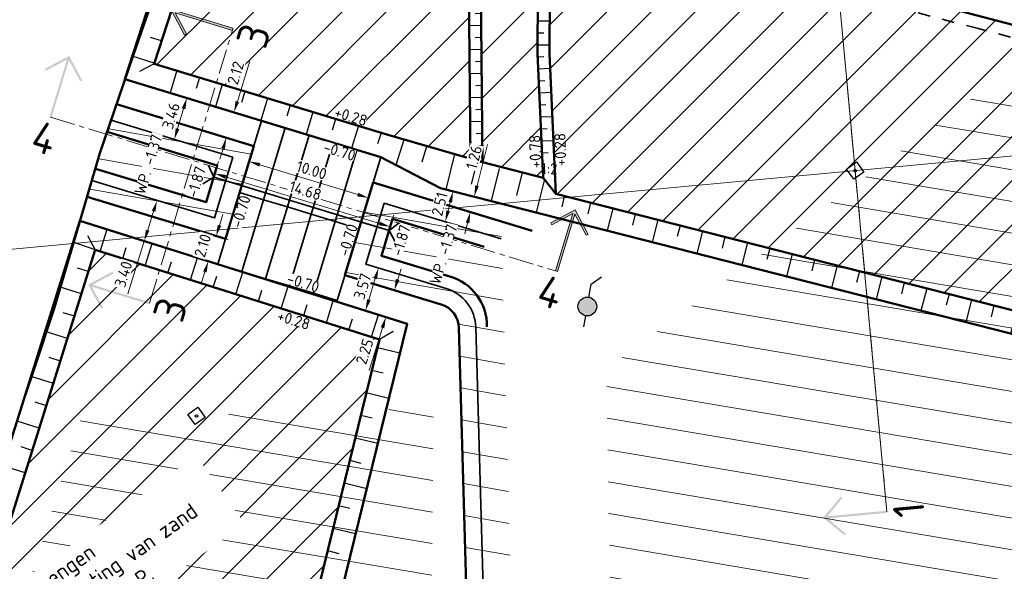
# Model space of a CAD drawing. Header units: metres. Extents: x 73551 to 77648, y 445066 to 446904.
# Tile 9 of 20: x 75012 to 75090, y 445383 to 445427. Entities that reach past the tile are written whole.
import ezdxf
from ezdxf.enums import TextEntityAlignment as Align

# ---------------------------------------------------------------- set-up
doc = ezdxf.new("R2010")
doc.units = ezdxf.units.M
doc.header["$PDMODE"] = 35
doc.header["$PDSIZE"] = 3
doc.linetypes.add('AL-PROFIEL-SO', pattern=[6.4, 4, -0.8, 0.8, -0.8])
doc.linetypes.add('VH-MATERIAALGRENS-SO', pattern=[2, 1, -1])
for name, color, linetype, lineweight in [('N-WE-GW-ONTGRAVING-WERK-A-500', 92, 'Continuous', 18), ('N-WE-GW-OPHOGING-WERK-A-500', 92, 'Continuous', 18), ('N-WE-GW-TALUDARCERING-S', 90, 'Continuous', 25), ('N-WE-GW-TALUDARCERING_KORT-G', 90, 'Continuous', 25), ('N-WE-GW-TALUDARCERING_LANG-G', 90, 'Continuous', 25), ('N-WE-GW-VOORBELASTING-G', 90, 'Continuous', 35), ('N-WE-GW-VOORBELASTING-GD', 90, 'Continuous', 50), ('N-WE-GW-VOORBELASTING_ZAKBAAK-S', 90, 'Continuous', 25), ('N-WE-KG-KADASTRAAL_BEBOUWING-G', 170, 'Continuous', 35), ('N-WE-MO-ONDERZOEK_PEILBUIS-S-500', 150, 'Continuous', 25), ('X-XX-AL-HOOGTELABEL-T18', 10, 'Continuous', 18), ('X-XX-AL-M', 7, 'Continuous', 18), ('X-XX-AL-VERWIJZING-S-500', 7, 'Continuous', 18)]:
    doc.layers.add(name, color=color, linetype=linetype, lineweight=lineweight)
for name, color, linetype, lineweight, true_color in [('N-WE-GW-WATERGANG_SLOOT_WATERLIJN-G', 150, 'Continuous', 35, 0x007fff), ('N-WE-VH-BEDRIJFSVLOERPLAAT_STAAL_RIJPLAAT-G', 7, 'Continuous', 35, 0xcc6600), ('N-WE-WH-DUIKER-G', 150, 'Continuous', 35, 0x007fff)]:
    doc.layers.add(name, color=color, linetype=linetype, lineweight=lineweight, true_color=true_color)
doc.layers.add('X-XX-AL-HULPLIJN-G', color=211, linetype='Continuous', lineweight=18, plot=False)
doc.styles.add('NLCS-ISO', font='NLCS-ISO.ttf')
doc.styles.add('NLCS-ISO-M500-T18', font='NLCS-ISO.ttf', dxfattribs={"height": 0.9})
doc.dimstyles.new('NLCS-M500-T18-PIJL_L2_H2', dxfattribs={"dimscale": 0.5, "dimtxt": 2.5, "dimasz": 1.8, "dimexe": 2, "dimexo": 2, "dimgap": 0.7, "dimtad": 1, "dimzin": 0, "dimdsep": 46, "dimtxsty": 'NLCS-ISO-M500-T18', "dimcen": 0, "dimdle": 2, "dimclrd": 256, "dimclre": 256, "dimclrt": 10, "dimazin": 0, "dimtfac": 1, "dimtdec": 3, "dimtofl": 0, "dimtmove": 0, "dimatfit": 3, "dimfxl": 2, "dimfxlon": 1, "dimtfillclr": 256, "dimtolj": 1, "dimtzin": 0, "dimlwd": -1, "dimlwe": -1, "dimarcsym": 0})
pattern_1 = [(45, (0, 0), (-1.767766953, 1.767766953), [])]

# ---------------------------------------------------------------- blocks, each defined once
blk = doc.blocks.new('SGW-ZAKBAAK')
at = {"color": 0, "linetype": 'ByBlock', "lineweight": -2, "flags": 128}
blk.add_lwpolyline([(-0.25, 0.25), (0.25, 0.25), (0.25, -0.25), (-0.25, -0.25)], close=True, dxfattribs=at)
at = {"color": 0, "linetype": 'ByBlock', "lineweight": -2}
blk.add_circle((0, 0), 0.05, dxfattribs=at)
at = {"color": 0, "linetype": 'ByBlock', "lineweight": -2, "style": 'NLCS-ISO'}
blk.add_attdef('NUMMER', (0.4, -0.4), '', height=0.5, dxfattribs=at)
blk = doc.blocks.new('*U25')
h = blk.add_hatch(color=256)
h.dxf.hatch_style = 1
h.paths.add_polyline_path([(0, 10.25), (-3.12, 7.12), (-2.88, 6.88), (-0.17, 9.58), (-0.17, 0), (0.17, 0), (0.17, 9.58), (2.88, 6.88), (3.12, 7.12)])
at = {"linetype": 'AL-PROFIEL-SO', "flags": 128}
blk.add_lwpolyline([(0, 0), (270.79, 0)], dxfattribs=at)
at = {"style": 'NLCS-ISO'}
for tag, p in [('Aanzicht1', (0, -1)), ('Aanzicht2', (270.79, -1))]:
    blk.add_attdef(tag, text='', height=5, dxfattribs=at).set_placement(p, align=Align.TOP_CENTER)
blk = doc.blocks.new('SMO-BODEM_PEILBUIS_1FILTER-SO')
h = blk.add_hatch(color=256)
edge = h.paths.add_edge_path()
edge.add_arc((0, 0), 1.5, 0, 360)
blk.add_line((2.56, 2.56), (4.57, 2.56))
at = {"flags": 128}
for points in [[(1.06, 1.06), (2.56, 2.56)], [(-2.34, -2.35), (-1.06, -1.07)]]:
    blk.add_lwpolyline(points, dxfattribs=at)
blk.add_circle((0, 0), 1.5)
at = {"style": 'NLCS-ISO'}
blk.add_attdef('NR', (2.93, -1.54), '', height=2.5, dxfattribs=at)
blk = doc.blocks.new('*U31')
at = {"layer": 'N-WE-GW-TALUDARCERING_KORT-G'}
for p, q in [((75057.289, 445412.158), (75057.062, 445411.267)), ((75060.879, 445411.244), (75060.652, 445410.353)), ((75064.469, 445410.33), (75064.241, 445409.438)), ((75068.058, 445409.416), (75067.831, 445408.523)), ((75071.648, 445408.502), (75071.421, 445407.609)), ((75075.238, 445407.588), (75075.011, 445406.694)), ((75078.828, 445406.674), (75078.6, 445405.779)), ((75082.418, 445405.76), (75082.19, 445404.865)), ((75086.008, 445404.846), (75085.78, 445403.95)), ((75089.598, 445403.932), (75089.369, 445403.035)), ((75093.188, 445403.018), (75092.959, 445402.121)), ((75096.777, 445402.104), (75096.549, 445401.206))]:
    blk.add_line(p, q, dxfattribs=at)
at = {"layer": 'N-WE-GW-TALUDARCERING_LANG-G'}
for p, q in [((75059.084, 445411.701), (75058.63, 445409.919)), ((75062.674, 445410.787), (75062.219, 445409.004)), ((75066.263, 445409.873), (75065.809, 445408.088)), ((75069.853, 445408.959), (75069.399, 445407.173)), ((75073.443, 445408.045), (75072.988, 445406.258)), ((75077.033, 445407.131), (75076.578, 445405.343)), ((75080.623, 445406.217), (75080.167, 445404.427)), ((75084.213, 445405.303), (75083.757, 445403.512)), ((75087.803, 445404.389), (75087.346, 445402.597)), ((75091.393, 445403.475), (75090.936, 445401.681)), ((75094.983, 445402.561), (75094.526, 445400.766))]:
    blk.add_line(p, q, dxfattribs=at)
blk = doc.blocks.new('*U32')
at = {"layer": 'N-WE-GW-TALUDARCERING_KORT-G'}
for p, q in [((75046.512, 445486.536), (75046.512, 445487.016)), ((75048.432, 445486.536), (75048.432, 445487.016)), ((75050.352, 445486.536), (75050.352, 445487.016)), ((75046.384, 445484.832), (75045.905, 445484.808)), ((75046.481, 445482.915), (75046.002, 445482.891)), ((75046.578, 445480.997), (75046.099, 445480.973)), ((75046.675, 445479.08), (75046.196, 445479.056)), ((75046.772, 445477.162), (75046.293, 445477.138)), ((75046.869, 445475.245), (75046.39, 445475.22)), ((75046.966, 445473.327), (75046.487, 445473.303)), ((75047.063, 445471.41), (75046.584, 445471.385)), ((75047.16, 445469.492), (75046.681, 445469.468)), ((75047.257, 445467.574), (75046.778, 445467.55)), ((75047.354, 445465.657), (75046.874, 445465.633)), ((75047.451, 445463.739), (75046.971, 445463.715)), ((75047.548, 445461.822), (75047.068, 445461.798)), ((75047.645, 445459.904), (75047.165, 445459.88)), ((75047.742, 445457.987), (75047.262, 445457.962)), ((75047.839, 445456.069), (75047.359, 445456.045)), ((75047.936, 445454.152), (75047.456, 445454.127)), ((75048.033, 445452.234), (75047.553, 445452.21)), ((75048.13, 445450.317), (75047.65, 445450.292)), ((75048.227, 445448.399), (75047.747, 445448.375)), ((75048.324, 445446.481), (75047.844, 445446.457)), ((75048.366, 445444.562), (75047.886, 445444.558)), ((75048.383, 445442.642), (75047.903, 445442.638)), ((75048.4, 445440.722), (75047.92, 445440.718)), ((75048.417, 445438.802), (75047.937, 445438.798)), ((75048.435, 445436.883), (75047.955, 445436.878)), ((75048.452, 445434.963), (75047.972, 445434.958)), ((75048.469, 445433.043), (75047.989, 445433.038)), ((75048.486, 445431.123), (75048.006, 445431.118)), ((75048.503, 445429.203), (75048.023, 445429.199)), ((75048.521, 445427.283), (75048.041, 445427.279)), ((75048.538, 445425.363), (75048.058, 445425.359)), ((75048.555, 445423.443), (75048.075, 445423.439)), ((75048.572, 445421.523), (75048.092, 445421.519)), ((75048.59, 445419.603), (75048.11, 445419.599)), ((75048.607, 445417.683), (75048.127, 445417.679)), ((75048.624, 445415.763), (75048.144, 445415.759))]:
    blk.add_line(p, q, dxfattribs=at)
at = {"layer": 'N-WE-GW-TALUDARCERING_LANG-G'}
for p, q in [((75047.472, 445486.536), (75047.472, 445487.496)), ((75049.392, 445486.536), (75049.392, 445487.496)), ((75046.336, 445485.791), (75045.377, 445485.743)), ((75046.433, 445483.874), (75045.474, 445483.825)), ((75046.53, 445481.956), (75045.571, 445481.908)), ((75046.627, 445480.039), (75045.668, 445479.99)), ((75046.724, 445478.121), (75045.765, 445478.073)), ((75046.821, 445476.203), (75045.862, 445476.155)), ((75046.918, 445474.286), (75045.959, 445474.237)), ((75047.014, 445472.368), (75046.056, 445472.32)), ((75047.111, 445470.451), (75046.153, 445470.402)), ((75047.208, 445468.533), (75046.25, 445468.485)), ((75047.305, 445466.616), (75046.347, 445466.567)), ((75047.402, 445464.698), (75046.444, 445464.65)), ((75047.499, 445462.781), (75046.541, 445462.732)), ((75047.596, 445460.863), (75046.638, 445460.815)), ((75047.693, 445458.946), (75046.734, 445458.897)), ((75047.79, 445457.028), (75046.831, 445456.979)), ((75047.887, 445455.11), (75046.928, 445455.062)), ((75047.984, 445453.193), (75047.025, 445453.144)), ((75048.081, 445451.275), (75047.122, 445451.227)), ((75048.178, 445449.358), (75047.219, 445449.309)), ((75048.275, 445447.44), (75047.316, 445447.392)), ((75048.357, 445445.522), (75047.397, 445445.514)), ((75048.374, 445443.602), (75047.414, 445443.594)), ((75048.392, 445441.682), (75047.432, 445441.674)), ((75048.409, 445439.762), (75047.449, 445439.754)), ((75048.426, 445437.843), (75047.466, 445437.834)), ((75048.443, 445435.923), (75047.483, 445435.914)), ((75048.46, 445434.003), (75047.5, 445433.994)), ((75048.478, 445432.083), (75047.518, 445432.074)), ((75048.495, 445430.163), (75047.535, 445430.154)), ((75048.512, 445428.243), (75047.552, 445428.234)), ((75048.529, 445426.323), (75047.569, 445426.314)), ((75048.546, 445424.403), (75047.587, 445424.394)), ((75048.564, 445422.483), (75047.604, 445422.475)), ((75048.581, 445420.563), (75047.621, 445420.555)), ((75048.598, 445418.643), (75047.638, 445418.635)), ((75048.615, 445416.723), (75047.655, 445416.715))]:
    blk.add_line(p, q, dxfattribs=at)
blk = doc.blocks.new('*U66')
h = blk.add_hatch(color=256)
h.dxf.hatch_style = 1
h.paths.add_polyline_path([(0, 10.25), (-3.12, 7.12), (-2.88, 6.88), (-0.17, 9.58), (-0.17, 0), (0.17, 0), (0.17, 9.58), (2.88, 6.88), (3.12, 7.12)])
h = blk.add_hatch(color=256)
h.dxf.hatch_style = 1
h.paths.add_polyline_path([(45.82, 10.25), (48.94, 7.12), (48.69, 6.88), (45.99, 9.58), (45.99, 0), (45.64, 0), (45.64, 9.58), (42.94, 6.88), (42.69, 7.12)])
blk.add_lwpolyline([(45.82, 10.25), (48.94, 7.12), (48.69, 6.88), (45.99, 9.58), (45.99, 0), (45.64, 0), (45.64, 9.58), (42.94, 6.88), (42.69, 7.12), (45.82, 10.25)], close=True)
at = {"linetype": 'AL-PROFIEL-SO', "flags": 128}
blk.add_lwpolyline([(0, 0), (45.82, 0)], dxfattribs=at)
at = {"style": 'NLCS-ISO'}
for tag, p in [('Aanzicht1', (0, -1)), ('Aanzicht2', (45.82, -1))]:
    blk.add_attdef(tag, text='', height=5, dxfattribs=at).set_placement(p, align=Align.TOP_CENTER)
blk = doc.blocks.new('*U67')
h = blk.add_hatch(color=256)
h.dxf.hatch_style = 1
h.paths.add_polyline_path([(0, 10.25), (-3.12, 7.12), (-2.88, 6.88), (-0.17, 9.58), (-0.17, 0), (0.17, 0), (0.17, 9.58), (2.88, 6.88), (3.12, 7.12)])
h = blk.add_hatch(color=256)
h.dxf.hatch_style = 1
h.paths.add_polyline_path([(84.71, 10.25), (87.84, 7.12), (87.59, 6.88), (84.89, 9.58), (84.89, 0), (84.54, 0), (84.54, 9.58), (81.84, 6.88), (81.59, 7.12)])
blk.add_lwpolyline([(84.71, 10.25), (87.84, 7.12), (87.59, 6.88), (84.89, 9.58), (84.89, 0), (84.54, 0), (84.54, 9.58), (81.84, 6.88), (81.59, 7.12), (84.71, 10.25)], close=True)
at = {"linetype": 'AL-PROFIEL-SO', "flags": 128}
blk.add_lwpolyline([(0, 0), (84.71, 0)], dxfattribs=at)
at = {"style": 'NLCS-ISO'}
for tag, p in [('Aanzicht1', (0, -1)), ('Aanzicht2', (84.71, -1))]:
    blk.add_attdef(tag, text='', height=5, dxfattribs=at).set_placement(p, align=Align.TOP_CENTER)
blk = doc.blocks.new('*D83')
at = {"layer": 'Defpoints', "color": 0, "transparency": 16777216}
for p in [(75029.816, 445415.059), (75039.383, 445412.149), (75039.503, 445412.544)]:
    blk.add_point(p, dxfattribs=at)
at = {"layer": 'X-XX-AL-M', "transparency": 16777216}
for p, q in [((75029.936, 445415.454), (75030.227, 445416.41)), ((75030.797, 445415.192), (75038.642, 445412.805)), ((75039.503, 445412.544), (75039.794, 445413.5))]:
    blk.add_line(p, q, dxfattribs=at)
for points in [[(75030.841, 445415.335), (75030.753, 445415.048), (75029.936, 445415.454)], [(75038.686, 445412.949), (75038.598, 445412.662), (75039.503, 445412.544)]]:
    blk.add_solid(points, dxfattribs=at)
at = {"layer": 'X-XX-AL-M', "color": 10, "transparency": 16777216, "insert": (75034.952, 445414.764), "char_height": 0.9, "attachment_point": 5, "rotation": 343.08136, "style": 'NLCS-ISO-M500-T18', "bg_fill": 3, "box_fill_scale": 1.1, "bg_fill_color": 256, "bg_fill_true_color": 13158600, "bg_fill_transparency": 0}
blk.add_mtext('\\A1;10.00', dxfattribs=at)
blk = doc.blocks.new('*D84')
at = {"layer": 'Defpoints', "color": 0, "transparency": 16777216}
for p in [(75021.732, 445421.516), (75020.725, 445418.205)]:
    blk.add_point(p, dxfattribs=at)
at = {"layer": 'X-XX-AL-M', "transparency": 16777216}
for p, q in [((75024.003, 445420.825), (75025.917, 445420.243)), ((75024.215, 445418.084), (75024.698, 445419.673)), ((75022.996, 445417.514), (75024.91, 445416.932))]:
    blk.add_line(p, q, dxfattribs=at)
for points in [[(75024.555, 445419.716), (75024.842, 445419.629), (75024.96, 445420.534)], [(75024.072, 445418.128), (75024.359, 445418.041), (75023.953, 445417.223)]]:
    blk.add_solid(points, dxfattribs=at)
at = {"layer": 'X-XX-AL-M', "color": 10, "transparency": 16777216, "insert": (75023.691, 445419.111), "char_height": 0.9, "attachment_point": 5, "rotation": 73.08135, "style": 'NLCS-ISO-M500-T18', "bg_fill": 3, "box_fill_scale": 1.1, "bg_fill_color": 256, "bg_fill_true_color": 13158600, "bg_fill_transparency": 0}
blk.add_mtext('\\A1;3.46', dxfattribs=at)
at = {"layer": 'Defpoints', "color": 0, "transparency": 16777216}
blk.add_point((75024.96, 445420.534), dxfattribs=at)
blk = doc.blocks.new('*D85')
at = {"layer": 'Defpoints', "color": 0, "transparency": 16777216}
for p in [(75028.461, 445419.469), (75028.741, 445419.384), (75027.844, 445417.441)]:
    blk.add_point(p, dxfattribs=at)
at = {"layer": 'X-XX-AL-M', "transparency": 16777216}
for p, q in [((75029.003, 445420.245), (75029.992, 445423.497)), ((75028.741, 445419.384), (75029.698, 445419.093)), ((75028.124, 445417.355), (75029.081, 445417.064)), ((75027.862, 445416.494), (75027.6, 445415.633))]:
    blk.add_line(p, q, dxfattribs=at)
for points in [[(75028.859, 445420.288), (75029.146, 445420.201), (75028.741, 445419.384)], [(75027.719, 445416.538), (75028.006, 445416.451), (75028.124, 445417.355)]]:
    blk.add_solid(points, dxfattribs=at)
at = {"layer": 'X-XX-AL-M', "color": 10, "transparency": 16777216, "insert": (75028.863, 445422.534), "char_height": 0.9, "attachment_point": 5, "rotation": 73.08136, "style": 'NLCS-ISO-M500-T18', "bg_fill": 3, "box_fill_scale": 1.1, "bg_fill_color": 256, "bg_fill_true_color": 13158600, "bg_fill_transparency": 0}
blk.add_mtext('\\A1;2.12', dxfattribs=at)
blk = doc.blocks.new('*D86')
at = {"layer": 'Defpoints', "color": 0, "transparency": 16777216}
for p in [(75022.226, 445412.439), (75021.206, 445409.197), (75021.551, 445409.088)]:
    blk.add_point(p, dxfattribs=at)
at = {"layer": 'X-XX-AL-M', "transparency": 16777216}
for p, q in [((75022.571, 445412.33), (75023.525, 445412.03)), ((75022.301, 445411.472), (75021.821, 445409.947)), ((75021.551, 445409.088), (75020.223, 445404.87)), ((75021.551, 445409.088), (75022.505, 445408.788))]:
    blk.add_line(p, q, dxfattribs=at)
for points in [[(75022.158, 445411.517), (75022.444, 445411.427), (75022.571, 445412.33)], [(75021.678, 445409.992), (75021.964, 445409.902), (75021.551, 445409.088)]]:
    blk.add_solid(points, dxfattribs=at)
at = {"layer": 'X-XX-AL-M', "color": 10, "transparency": 16777216, "insert": (75019.876, 445406.431), "char_height": 0.9, "attachment_point": 5, "rotation": 72.5347, "style": 'NLCS-ISO-M500-T18', "bg_fill": 3, "box_fill_scale": 1.1, "bg_fill_color": 256, "bg_fill_true_color": 13158600, "bg_fill_transparency": 0}
blk.add_mtext('\\A1;3.40', dxfattribs=at)
blk = doc.blocks.new('*D87')
at = {"layer": 'X-XX-AL-M', "transparency": 16777216}
for p, q in [((75027.574, 445410.34), (75027.844, 445411.199)), ((75027.086, 445409.55), (75028.258, 445409.182)), ((75026.456, 445407.546), (75027.628, 445407.177)), ((75026.404, 445406.619), (75026.134, 445405.76))]:
    blk.add_line(p, q, dxfattribs=at)
for points in [[(75027.431, 445410.385), (75027.717, 445410.295), (75027.304, 445409.482)], [(75026.261, 445406.664), (75026.547, 445406.574), (75026.674, 445407.477)]]:
    blk.add_solid(points, dxfattribs=at)
at = {"layer": 'X-XX-AL-M', "color": 10, "transparency": 16777216, "insert": (75026.226, 445408.72), "char_height": 0.9, "attachment_point": 5, "rotation": 72.54419, "style": 'NLCS-ISO-M500-T18', "bg_fill": 3, "box_fill_scale": 1.1, "bg_fill_color": 256, "bg_fill_true_color": 13158600, "bg_fill_transparency": 0}
blk.add_mtext('\\A1;2.10', dxfattribs=at)
at = {"layer": 'Defpoints', "color": 0, "transparency": 16777216}
for p in [(75026.132, 445409.85), (75025.502, 445407.846), (75026.674, 445407.477)]:
    blk.add_point(p, dxfattribs=at)
blk = doc.blocks.new('*D88')
at = {"layer": 'Defpoints', "color": 0, "transparency": 16777216}
for p in [(75027.197, 445414.49), (75041.244, 445410.228), (75041.244, 445410.228)]:
    blk.add_point(p, dxfattribs=at)
at = {"layer": 'X-XX-AL-M', "transparency": 16777216}
for p, q in [((75027.197, 445414.49), (75027.487, 445415.447)), ((75028.058, 445414.229), (75040.383, 445410.489)), ((75041.244, 445410.228), (75041.535, 445411.185))]:
    blk.add_line(p, q, dxfattribs=at)
for points in [[(75028.102, 445414.372), (75028.015, 445414.085), (75027.197, 445414.49)], [(75040.427, 445410.633), (75040.34, 445410.346), (75041.244, 445410.228)]]:
    blk.add_solid(points, dxfattribs=at)
at = {"layer": 'X-XX-AL-M', "color": 10, "transparency": 16777216, "insert": (75034.453, 445413.124), "char_height": 0.9, "attachment_point": 5, "rotation": 343.12128, "style": 'NLCS-ISO-M500-T18', "bg_fill": 3, "box_fill_scale": 1.1, "bg_fill_color": 256, "bg_fill_true_color": 13158600, "bg_fill_transparency": 0}
blk.add_mtext('\\A1;14.68', dxfattribs=at)
blk = doc.blocks.new('*D89')
at = {"layer": 'X-XX-AL-M', "transparency": 16777216}
for p, q in [((75046.28, 445413.068), (75047.249, 445412.821)), ((75045.881, 445411.503), (75046.058, 445412.196)), ((75045.659, 445410.631), (75046.628, 445410.384))]:
    blk.add_line(p, q, dxfattribs=at)
for points in [[(75045.913, 445412.233), (75046.203, 445412.159), (75046.28, 445413.068)], [(75045.736, 445411.54), (75046.027, 445411.466), (75045.659, 445410.631)]]:
    blk.add_solid(points, dxfattribs=at)
at = {"layer": 'X-XX-AL-M', "color": 10, "transparency": 16777216, "insert": (75045.194, 445412.047), "char_height": 0.9, "attachment_point": 5, "rotation": 75.69555, "style": 'NLCS-ISO-M500-T18', "bg_fill": 3, "box_fill_scale": 1.1, "bg_fill_color": 256, "bg_fill_true_color": 13158600, "bg_fill_transparency": 0}
blk.add_mtext('\\A1;2.51', dxfattribs=at)
at = {"layer": 'Defpoints', "color": 0, "transparency": 16777216}
for p in [(75046.073, 445413.121), (75046.28, 445413.068), (75045.452, 445410.684)]:
    blk.add_point(p, dxfattribs=at)
blk = doc.blocks.new('*D90')
at = {"layer": 'Defpoints', "color": 0, "transparency": 16777216}
for p in [(75047.977, 445412.635), (75047.977, 445412.635), (75047.665, 445411.411)]:
    blk.add_point(p, dxfattribs=at)
at = {"layer": 'X-XX-AL-M', "transparency": 16777216}
for p, q in [((75048.199, 445413.507), (75049.039, 445416.802)), ((75047.977, 445412.635), (75047.008, 445412.882)), ((75047.665, 445411.411), (75046.696, 445411.659)), ((75047.442, 445410.539), (75047.22, 445409.667))]:
    blk.add_line(p, q, dxfattribs=at)
for points in [[(75048.054, 445413.544), (75048.344, 445413.47), (75047.977, 445412.635)], [(75047.297, 445410.576), (75047.588, 445410.502), (75047.665, 445411.411)]]:
    blk.add_solid(points, dxfattribs=at)
at = {"layer": 'X-XX-AL-M', "color": 10, "transparency": 16777216, "insert": (75047.955, 445415.788), "char_height": 0.9, "attachment_point": 5, "rotation": 75.69555, "style": 'NLCS-ISO-M500-T18', "bg_fill": 3, "box_fill_scale": 1.1, "bg_fill_color": 256, "bg_fill_true_color": 13158600, "bg_fill_transparency": 0}
blk.add_mtext('\\A1;1.26', dxfattribs=at)
blk = doc.blocks.new('*D91')
at = {"layer": 'Defpoints', "color": 0, "transparency": 16777216}
blk.add_point((75038.819, 445403.658), dxfattribs=at)
at = {"layer": 'X-XX-AL-M', "transparency": 16777216}
for p, q in [((75040.31, 445406.938), (75041.266, 445406.647)), ((75039.532, 445404.382), (75040.048, 445406.077)), ((75039.27, 445403.521), (75040.227, 445403.23))]:
    blk.add_line(p, q, dxfattribs=at)
for points in [[(75039.904, 445406.121), (75040.191, 445406.034), (75040.31, 445406.938)], [(75039.388, 445404.426), (75039.676, 445404.338), (75039.27, 445403.521)]]:
    blk.add_solid(points, dxfattribs=at)
at = {"layer": 'X-XX-AL-M', "color": 10, "transparency": 16777216, "insert": (75039.024, 445405.462), "char_height": 0.9, "attachment_point": 5, "rotation": 73.08136, "style": 'NLCS-ISO-M500-T18', "bg_fill": 3, "box_fill_scale": 1.1, "bg_fill_color": 256, "bg_fill_true_color": 13158600, "bg_fill_transparency": 0}
blk.add_mtext('\\A1;3.57', dxfattribs=at)
at = {"layer": 'Defpoints', "color": 0, "transparency": 16777216}
for p in [(75039.859, 445407.075), (75040.31, 445406.938)]:
    blk.add_point(p, dxfattribs=at)
blk = doc.blocks.new('*D92')
at = {"layer": 'Defpoints', "color": 0, "transparency": 16777216}
for p in [(75041.566, 445405.156), (75040.89, 445403.007), (75040.9, 445403.004)]:
    blk.add_point(p, dxfattribs=at)
at = {"layer": 'X-XX-AL-M', "transparency": 16777216}
for p, q in [((75041.846, 445406.011), (75042.116, 445406.87)), ((75041.576, 445405.152), (75042.53, 445404.852)), ((75040.9, 445403.004), (75041.854, 445402.704)), ((75040.63, 445402.145), (75039.556, 445398.73))]:
    blk.add_line(p, q, dxfattribs=at)
for points in [[(75041.703, 445406.056), (75041.989, 445405.966), (75041.576, 445405.152)], [(75040.487, 445402.19), (75040.773, 445402.1), (75040.9, 445403.004)]]:
    blk.add_solid(points, dxfattribs=at)
at = {"layer": 'X-XX-AL-M', "color": 10, "transparency": 16777216, "insert": (75039.195, 445400.248), "char_height": 0.9, "attachment_point": 5, "rotation": 72.54419, "style": 'NLCS-ISO-M500-T18', "bg_fill": 3, "box_fill_scale": 1.1, "bg_fill_color": 256, "bg_fill_true_color": 13158600, "bg_fill_transparency": 0}
blk.add_mtext('\\A1;2.25', dxfattribs=at)

msp = doc.modelspace()

# ---------------------------------------------------------------- hatches: boundary and pattern name
at = {"layer": 'N-WE-GW-ONTGRAVING-WERK-A-500'}
h = msp.add_hatch(dxfattribs=at)
h.set_pattern_fill('AGW-WERK_ONTGRAVEN-SO', color=256, scale=0.5, pattern_type=2)
h.set_pattern_definition([(170.4297, (74943.3185, 445018.8496), (-0.415643, -2.465206), [])])
h.paths.add_polyline_path([(75104.453, 445360.104), (75096.865, 445374.731), (75095.332, 445396.718), (75092.106, 445421.541), (75088.746, 445421.194), (75058.57, 445398.845), (75059.442, 445345.016), (75061.425, 445343.676), (75070.582, 445346.864), (75078.674, 445349.531), (75088.341, 445352.716), (75103.474, 445357.703)])
h = msp.add_hatch(dxfattribs=at)
h.set_pattern_fill('AGW-WERK_ONTGRAVEN-SO', color=256, scale=0.5, angle=35, pattern_type=2)
h.set_pattern_definition([(170, (75023.654, 445414.649), (-0.4341, -2.462), [])])
h.paths.add_polyline_path([(75028.054, 445409.266), (75030.312, 445416.69), (75019.324, 445420.032), (75016.996, 445412.629)])
h = msp.add_hatch(dxfattribs=at)
h.set_pattern_fill('AGW-WERK_ONTGRAVEN-SO', color=256, scale=0.5, angle=35, pattern_type=2)
h.set_pattern_definition([(170, (0, 0), (-0.434120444, -2.462019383), [])])
edge = h.paths.add_edge_path()
edge.add_line((75050.127, 445410.662), (75039.879, 445413.78))
edge.add_line((75039.879, 445413.78), (75037.621, 445406.356))
edge.add_line((75037.621, 445406.356), (75045.337, 445404.008))
edge.add_arc((75044.755, 445402.095), 2, 1.61323, 73.08136, ccw=False)
edge.add_line((75046.754, 445402.151), (75048.335, 445346.019))
edge.add_line((75048.335, 445346.019), (75050.376, 445340.894))
edge.add_line((75050.376, 445340.894), (75052.03, 445340.404))
edge.add_line((75052.03, 445340.404), (75050.127, 445410.662))
h = msp.add_hatch(dxfattribs=at)
h.set_pattern_fill('AGW-WERK_ONTGRAVEN-SO', color=256, scale=0.5, pattern_type=2)
h.set_pattern_definition([(170.4297, (74893.451, 445002.1767), (-0.415643, -2.465206), [])])
h.paths.add_polyline_path([(75046.021, 445338.312), (75045.309, 445357.817), (75044.585, 445370.901), (75044.56, 445380.043), (75044.717, 445395.704), (75034.548, 445395.411), (75016.483, 445394.89), (74996.332, 445330.896), (75012.969, 445326.152), (75018.335, 445328.251), (75024.372, 445330.774), (75028.974, 445332.377), (75038.585, 445335.723)])
at = {"layer": 'N-WE-GW-OPHOGING-WERK-A-500'}
h = msp.add_hatch(dxfattribs=at)
h.set_pattern_fill('AGW-WERK_AANVULLEN-SOD', color=256, scale=0.5, pattern_type=2)
h.set_pattern_definition([(45, (774.164, -487.5787), (-1.767766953, 1.767766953), [])])
h.paths.add_polyline_path([(75022.336, 445423.276), (75047.665, 445415.674), (75047.394, 445445.85), (75045.288, 445487.496), (75052.272, 445487.496), (75054.065, 445433.582), (75054.011, 445424.085), (75054.523, 445412.863), (75098.07, 445401.775), (75096.021, 445425.114), (75087.647, 445427.303), (75053.981, 445436.101), (75053.881, 445439.121), (75066.138, 445486.193), (75061.652, 445487.494), (75066.843, 445507.383), (75089.376, 445500.758), (75086.562, 445532.847), (75045.949, 445495.79)])
h = msp.add_hatch(dxfattribs=at)
h.set_pattern_fill('AGW-WERK_AANVULLEN-SOD', color=256, scale=0.5, pattern_type=2)
h.set_pattern_definition(pattern_1)
h.paths.add_polyline_path([(75051.502, 445486.168), (75046.298, 445486.536), (75048.12, 445450.667), (75048.474, 445432.531), (75048.627, 445415.396), (75053.504, 445414.154), (75053.051, 445424.066), (75053.084, 445429.899), (75053.105, 445433.569)])
h = msp.add_hatch(dxfattribs=at)
h.set_pattern_fill('AGW-WERK_AANVULLEN-SOD', color=256, scale=0.5, pattern_type=2)
h.set_pattern_definition(pattern_1)
h.paths.add_polyline_path([(75040.377, 445401.218), (75017.625, 445408.373), (75007.647, 445376.668), (74999.566, 445350.942), (74996.241, 445340.369), (74995.598, 445335.581), (74995.598, 445334.687), (74995.865, 445333.024), (75012.899, 445328.108), (75031.4, 445334.915), (75024.547, 445336.703)])

# ---------------------------------------------------------------- linework, layer by layer
at = {"layer": 'N-WE-GW-TALUDARCERING_KORT-G'}
for p, q in [((75053.061, 445425.753), (75053.541, 445425.75)), ((75022.928, 445425.095), (75022.044, 445425.383)), ((75053.062, 445423.829), (75053.541, 445423.851)), ((75053.15, 445421.906), (75053.629, 445421.928)), ((75053.237, 445419.983), (75053.717, 445420.005)), ((75053.325, 445418.061), (75053.805, 445418.082)), ((75053.413, 445416.138), (75053.892, 445416.16)), ((75048.199, 445415.519), (75047.736, 445413.648)), ((75051.815, 445414.584), (75051.359, 445412.739)), ((75055.209, 445412.751), (75054.981, 445411.829)), ((75017.082, 445406.646), (75016.188, 445406.927)), ((75015.957, 445403.067), (75015.062, 445403.348)), ((75014.831, 445399.488), (75013.937, 445399.769)), ((75039.776, 445398.767), (75040.679, 445398.545)), ((75013.706, 445395.909), (75012.812, 445396.19)), ((75038.889, 445395.154), (75039.792, 445394.932)), ((75012.58, 445392.33), (75011.687, 445392.611)), ((75038.003, 445391.541), (75038.906, 445391.32)), ((75037.116, 445387.928), (75038.019, 445387.707)), ((75036.23, 445384.315), (75037.133, 445384.094))]:
    msp.add_line(p, q, dxfattribs=at)
at = {"layer": 'N-WE-GW-TALUDARCERING_LANG-G'}
for p, q in [((75053.066, 445426.715), (75054.026, 445426.71)), ((75053.055, 445424.791), (75054.015, 445424.785)), ((75022.347, 445423.309), (75020.578, 445423.885)), ((75053.106, 445422.867), (75054.065, 445422.911)), ((75053.194, 445420.945), (75054.153, 445420.988)), ((75053.281, 445419.022), (75054.24, 445419.066)), ((75053.369, 445417.099), (75054.328, 445417.143)), ((75046.404, 445416.038), (75045.705, 445413.214)), ((75049.97, 445414.902), (75049.325, 445412.292)), ((75053.602, 445414.03), (75052.944, 445411.369)), ((75017.625, 445408.373), (75015.855, 445408.998)), ((75016.519, 445404.856), (75014.731, 445405.419)), ((75015.394, 445401.277), (75013.606, 445401.84)), ((75040.219, 445400.573), (75042.025, 445400.13)), ((75014.268, 445397.698), (75012.481, 445398.26)), ((75039.332, 445396.96), (75041.139, 445396.517)), ((75013.143, 445394.119), (75011.357, 445394.681)), ((75038.446, 445393.348), (75040.252, 445392.904)), ((75037.559, 445389.735), (75039.366, 445389.291)), ((75036.673, 445386.122), (75038.479, 445385.679))]:
    msp.add_line(p, q, dxfattribs=at)
at = {"layer": 'N-WE-GW-TALUDARCERING_LANG-G', "flags": 128}
for points in [[(75022.336, 445423.276), (75021.158, 445422.662)], [(75024.153, 445422.723), (75023.612, 445420.944)], [(75025.971, 445422.17), (75025.7, 445421.281)], [(75027.789, 445421.617), (75027.247, 445419.838)], [(75029.607, 445421.064), (75029.336, 445420.175)], [(75031.424, 445420.512), (75030.883, 445418.732)], [(75033.242, 445419.959), (75032.971, 445419.069)], [(75035.06, 445419.406), (75034.519, 445417.626)], [(75036.878, 445418.853), (75036.607, 445417.963)], [(75038.695, 445418.3), (75038.154, 445416.52)], [(75040.513, 445417.747), (75040.242, 445416.857)], [(75042.331, 445417.194), (75041.71, 445415.152)], [(75044.149, 445416.641), (75043.771, 445415.4)], [(75018.006, 445408.253), (75018.564, 445410.027)], [(75017.009, 445409.541), (75017.625, 445408.373)], [(75019.819, 445407.683), (75020.098, 445408.57)], [(75021.631, 445407.113), (75022.189, 445408.887)], [(75023.444, 445406.543), (75023.723, 445407.43)], [(75025.256, 445405.973), (75025.814, 445407.748)], [(75028.881, 445404.833), (75029.439, 445406.608)], [(75027.069, 445405.403), (75027.348, 445406.29)], [(75030.694, 445404.263), (75030.973, 445405.151)], [(75032.506, 445403.693), (75033.064, 445405.468)], [(75036.131, 445402.554), (75036.689, 445404.328)], [(75034.319, 445403.124), (75034.598, 445404.011)], [(75037.944, 445401.984), (75038.223, 445402.871)], [(75039.756, 445401.414), (75040.314, 445403.188)], [(75041.488, 445401.844), (75040.377, 445401.218)]]:
    msp.add_lwpolyline(points, dxfattribs=at)
at = {"layer": 'N-WE-GW-VOORBELASTING-G'}
msp.add_line((75079.619, 445414.434), (75079.619, 445414.434), dxfattribs=at)
at = {"layer": 'N-WE-GW-VOORBELASTING-GD', "flags": 128}
for points in [[(75115.393, 445567.59), (75132.55, 445590.867), (75139.433, 445585.352), (75159.705, 445471.917), (75170.666, 445408.864), (75171.502, 445403.797), (75161.992, 445402.252), (75116.477, 445395.169), (75045.264, 445413.327)], [(75045.264, 445413.327), (75040.496, 445415.808), (75019.98, 445422.048), (75027.976, 445446.604), (75033.12, 445461.688), (75038.482, 445479.32), (75044.338, 445496.839), (75087.285, 445536.024), (75087.773, 445537.032), (75093.548, 445539.205), (75098.728, 445544.981), (75103.93, 445552.039)], [(75048.627, 445415.396), (75040.989, 445417.602), (75022.336, 445423.276), (75029.739, 445446.013), (75034.888, 445461.11), (75040.252, 445478.749), (75045.949, 445495.79), (75086.562, 445532.847)], [(75044.137, 445496.271), (75042.731, 445492.302), (75040.287, 445484.835), (75037.818, 445477.292), (75035.481, 445469.529), (75033.12, 445461.688), (75031.348, 445456.504), (75029.557, 445451.267), (75026.371, 445441.872), (75023.891, 445433.242), (75020.648, 445423.946), (75018.002, 445416.117), (75016.176, 445409.939), (75014.331, 445403.699), (75012.692, 445398.783), (75012.008, 445396.732)], [(75047.665, 445415.674), (75047.394, 445445.85), (75045.288, 445487.496), (75052.272, 445487.496), (75053.881, 445439.121)], [(75048.627, 445415.396), (75048.354, 445445.879), (75046.298, 445486.536), (75051.344, 445486.536), (75053.105, 445433.569), (75053.051, 445424.066), (75053.504, 445414.154)], [(75053.981, 445436.101), (75054.065, 445433.582), (75054.011, 445424.085), (75054.523, 445412.863)], [(75118.996, 445419.11), (75087.647, 445427.303), (75053.981, 445436.101)], [(75019.325, 445420.032), (75030.312, 445416.69)], [(75017.648, 445414.877), (75026.496, 445412.185), (75027.392, 445415.132), (75018.575, 445417.814)], [(75016.967, 445412.638), (75028.054, 445409.266), (75030.312, 445416.69)], [(75047.665, 445415.674), (75048.627, 445415.396)], [(75053.504, 445414.154), (75048.627, 445415.396)], [(75054.523, 445412.863), (75053.504, 445414.154)], [(75098.07, 445401.775), (75054.523, 445412.863)]]:
    msp.add_lwpolyline(points, dxfattribs=at)
for points in [[(75052.626, 445409.902), (75039.879, 445413.78), (75037.621, 445406.356), (75045.337, 445404.008, -0.322356), (75046.754, 445402.151), (75048.335, 445346.019), (75050.376, 445340.894)], [(75048.78, 445408.626), (75041.437, 445410.86), (75040.54, 445407.913), (75046.018, 445406.247, -0.341512), (75048.992, 445402.234)]]:
    msp.add_lwpolyline(points, format="xyb", dxfattribs=at)
for points in [[(74994.286, 445340.352), (75016.393, 445410.71), (75042.599, 445402.469), (75042.599, 445402.469), (75026.804, 445338.097), (75037.608, 445335.217), (75012.969, 445326.152), (74994.215, 445331.563), (74993.738, 445334.539), (74993.738, 445335.69)], [(74995.865, 445333.024), (75012.916, 445328.114), (75031.4, 445334.915), (75024.547, 445336.703), (75040.377, 445401.218), (75017.625, 445408.373), (74996.113, 445339.961), (74995.598, 445335.581), (74995.598, 445334.687)]]:
    msp.add_lwpolyline(points, close=True, dxfattribs=at)
at = {"layer": 'N-WE-GW-WATERGANG_SLOOT_WATERLIJN-G', "flags": 128}
for points in [[(75017.357, 445413.92), (75027.162, 445410.938), (75028.64, 445415.798), (75018.896, 445418.761)], [(75048.114, 445402.19), (75049.688, 445346.298), (75051.639, 445341.397)]]:
    msp.add_lwpolyline(points, dxfattribs=at)
msp.add_lwpolyline([(75050.133, 445409.26), (75040.771, 445412.108), (75039.293, 445407.248), (75045.727, 445405.29, -0.325554), (75048.094, 445402.189)], format="xyb", dxfattribs=at)
at = {"layer": 'N-WE-KG-KADASTRAAL_BEBOUWING-G', "linetype": 'VH-MATERIAALGRENS-SO', "flags": 128}
msp.add_lwpolyline([(75088.362, 445426.082), (75051.932, 445435.603), (75064.925, 445485.504), (75060.438, 445486.805), (75066.136, 445508.633), (75106.882, 445496.654), (75106.132, 445493.781), (75137.407, 445485.689), (75129.931, 445457.047), (75123.733, 445433.298), (75119.714, 445417.899)], close=True, dxfattribs=at)
at = {"layer": 'N-WE-VH-BEDRIJFSVLOERPLAAT_STAAL_RIJPLAAT-G', "flags": 128}
for points in [[(75030.929, 445418.718), (75032.842, 445418.136), (75031.096, 445412.396), (75029.183, 445412.978)], [(75032.842, 445418.136), (75034.756, 445417.554), (75033.01, 445411.814), (75031.096, 445412.396)], [(75034.756, 445417.554), (75036.669, 445416.972), (75034.923, 445411.232), (75033.01, 445411.814), (75033.883, 445414.684)], [(75036.669, 445416.972), (75038.583, 445416.39), (75036.836, 445410.65), (75034.923, 445411.232)], [(75038.583, 445416.39), (75040.496, 445415.808), (75038.75, 445410.068), (75036.836, 445410.65)], [(75029.183, 445412.978), (75031.096, 445412.396), (75029.35, 445406.655), (75027.437, 445407.237)], [(75031.096, 445412.396), (75033.01, 445411.814), (75031.263, 445406.073), (75029.35, 445406.655)], [(75033.01, 445411.814), (75034.923, 445411.232), (75033.177, 445405.491), (75031.263, 445406.073), (75032.137, 445408.944)], [(75034.923, 445411.232), (75036.836, 445410.65), (75035.09, 445404.909), (75033.177, 445405.491)], [(75036.836, 445410.65), (75038.75, 445410.068), (75037.004, 445404.327), (75035.09, 445404.909)]]:
    msp.add_lwpolyline(points, close=True, dxfattribs=at)
at = {"layer": 'N-WE-WH-DUIKER-G', "flags": 128}
for points in [[(75026.246, 445413.656), (75027.109, 445414.201), (75026.695, 445415.133)], [(75027.109, 445414.201), (75041.153, 445409.928)], [(75027.768, 445414), (75040.604, 445410.096)], [(75041.973, 445410.535), (75041.153, 445409.929), (75041.635, 445409.03)]]:
    msp.add_lwpolyline(points, dxfattribs=at)
at = {"layer": 'X-XX-AL-HULPLIJN-G', "color": 7}
msp.add_line((75081.03, 445387.42), (75068.471, 445522.232), dxfattribs=at)
at = {"layer": 'X-XX-AL-HULPLIJN-G', "flags": 128}
msp.add_lwpolyline([(74776.123, 445386.559), (75170.815, 445423.329)], dxfattribs=at)

# ---------------------------------------------------------------- block references
at = {"layer": 'N-WE-GW-TALUDARCERING-S'}
for name in ['*U32', '*U31']:
    msp.add_blockref(name, (0, 0), dxfattribs=at)
at = {"layer": 'N-WE-GW-VOORBELASTING_ZAKBAAK-S'}
for p, xscale, yscale, zscale, rotation in [((75078.486, 445414.727), 2, 2, 2, 35.42973199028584), ((75025.733, 445395.092), 1.999999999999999, 1.999999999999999, 1.999999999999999, 35.429731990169)]:
    msp.add_blockref('SGW-ZAKBAAK', p, dxfattribs=dict(at, xscale=xscale, yscale=yscale, zscale=zscale, rotation=rotation))
at = {"layer": 'N-WE-MO-ONDERZOEK_PEILBUIS-S-500', "xscale": 0.5, "yscale": 0.5, "zscale": 0.5, "rotation": 35.42973198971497}
msp.add_blockref('SMO-BODEM_PEILBUIS_1FILTER-SO', (75057.037, 445403.849), dxfattribs=at)
at = {"layer": 'X-XX-AL-VERWIJZING-S-500'}
ref = msp.add_blockref('*U25', (75081.03, 445387.42), dxfattribs=dict(at, xscale=0.5, yscale=0.5, zscale=0.5, rotation=95.32228227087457))
ref.add_attrib('Aanzicht1', '1', dxfattribs={"layer": '0', "height": 2.5, "rotation": 95.32228, "style": 'NLCS-ISO'}).set_placement((75081.528, 445387.466), align=Align.TOP_CENTER)
for name, p, xscale, yscale, zscale, rotation, values in [('*U66', (75021.963, 445404.114), 0.4999999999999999, 0.4999999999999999, 0.4999999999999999, 73.08135573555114, {'Aanzicht1': '3', 'Aanzicht2': '3'}), ('*U67', (75014.042, 445418.999), 0.4999999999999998, 0.4999999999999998, 0.4999999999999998, 343.0813557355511, {'Aanzicht1': '4', 'Aanzicht2': '4'})]:
    msp.add_blockref(name, p, dxfattribs=dict(at, xscale=xscale, yscale=yscale, zscale=zscale, rotation=rotation)).add_auto_attribs(values)

# ---------------------------------------------------------------- texts
at = {"layer": 'X-XX-AL-HOOGTELABEL-T18', "char_height": 0.9, "attachment_point": 1, "style": 'NLCS-ISO-M500-T18'}
for s, width, insert, rotation in [('+0.78', 2.58585, (75052.447, 445414.897), 91.79411), ('+0.28', 2.58585, (75054.462, 445415.062), 91.79411), ('1:2', 4.39214, (75053.341, 445415.307), 0.97446)]:
    msp.add_mtext_dynamic_manual_height_columns(s, width=width, gutter_width=4.5, heights=[0], dxfattribs=dict(at, insert=insert, rotation=rotation))

# ---------------------------------------------------------------- next in the draw order: texts
at = {"layer": 'X-XX-AL-HOOGTELABEL-T18', "attachment_point": 1, "style": 'NLCS-ISO-M500-T18', "bg_fill": 3, "bg_fill_color": 256, "bg_fill_transparency": 0}
for s, width, insert, char_height, rotation, box_fill_scale in [('+0.28', 2.58585, (75036.956, 445419.883), 0.9, 343.08136, 1), ('WP. -1.37', 5.04836, (75020.719, 445412.985), 0.9, 73.08136, 1), ('-0.70', 2.58585, (75036.062, 445417.081), 0.9, 343.08136, 1), ('-1.87', 2.58585, (75024.918, 445412.741), 0.9, 73.08136, 1), ('-0.70', 2.58585, (75037.052, 445408.045), 0.9, 73.08136, 1), ('-1.87', 2.58585, (75041.308, 445408.071), 0.9, 73.08136, 1), ('WP. -1.37', 5.04836, (75044.357, 445405.795), 0.9, 73.08136, 1), ('-0.70', 2.58585, (75033.157, 445406.562), 0.9, 343.08136, 1), ('+0.28', 2.58585, (75032.38, 445403.59), 0.9, 343.08136, 1), ('Aanbrengen voorbelasting van zand\\Ptot +0,28 N.A.P.', 19.16769, (75009.964, 445379.895), 1.25, 35.43, 1.5)]:
    msp.add_mtext_dynamic_manual_height_columns(s, width=width, gutter_width=4.5, heights=[0], dxfattribs=dict(at, insert=insert, char_height=char_height, rotation=rotation, box_fill_scale=box_fill_scale))

# ---------------------------------------------------------------- next in the draw order: dimensions: what is measured, and where the dimension line sits
at = {"layer": 'X-XX-AL-M'}
dim = msp.add_aligned_dim(p1=(75038.819, 445403.658), p2=(75039.859, 445407.075), distance=-0.471, dimstyle='NLCS-M500-T18-PIJL_L2_H2', override={"dimtfill": 1}, dxfattribs=at)
dim.commit()
dim.dimension.update_dxf_attribs({"geometry": '*D91', "text_midpoint": (75039.024, 445405.462)})

# ---------------------------------------------------------------- next in the draw order: linework, layer by layer
at = {"layer": 'N-WE-GW-TALUDARCERING_LANG-G'}
msp.add_line((75012.018, 445390.54), (75010.232, 445391.102), dxfattribs=at)

# ---------------------------------------------------------------- next in the draw order: dimensions: what is measured, and where the dimension line sits
at = {"layer": 'X-XX-AL-M'}
for p1, p2, distance, picture, middle in [((75020.725, 445418.205), (75021.732, 445421.516), -3.374, '*D84', (75023.691, 445419.111)), ((75029.816, 445415.059), (75039.383, 445412.149), 0.412, '*D83', (75034.952, 445414.764)), ((75045.452, 445410.684), (75046.073, 445413.121), -0.214, '*D89', (75045.194, 445412.047)), ((75041.566, 445405.156), (75040.89, 445403.007), 0.011, '*D92', (75039.195, 445400.248))]:
    dim = msp.add_aligned_dim(p1=p1, p2=p2, distance=distance, dimstyle='NLCS-M500-T18-PIJL_L2_H2', override={"dimtfill": 1}, dxfattribs=at)
    dim.commit()
    dim.dimension.update_dxf_attribs({"geometry": picture, "text_midpoint": middle})
dim = msp.add_linear_dim(base=(75021.551, 445409.088), p1=(75022.226, 445412.439), p2=(75021.206, 445409.197), angle=252.5347, dimstyle='NLCS-M500-T18-PIJL_L2_H2', override={"dimtfill": 1}, dxfattribs=at)
dim.commit()
dim.dimension.update_dxf_attribs({"geometry": '*D86', "text_midpoint": (75020.639, 445406.191), "dimtype": 161})

# ---------------------------------------------------------------- next in the draw order: texts
at = {"layer": 'X-XX-AL-HOOGTELABEL-T18', "insert": (75028.472, 445410.33), "char_height": 0.9, "attachment_point": 1, "rotation": 73.08136, "style": 'NLCS-ISO-M500-T18', "bg_fill": 3, "box_fill_scale": 1, "bg_fill_color": 256, "bg_fill_transparency": 0}
msp.add_mtext_dynamic_manual_height_columns('-0.70', width=2.58585, gutter_width=4.5, heights=[0], dxfattribs=at)

# ---------------------------------------------------------------- next in the draw order: dimensions: what is measured, and where the dimension line sits
at = {"layer": 'X-XX-AL-M'}
for p1, p2, distance, picture, middle in [((75027.844, 445417.441), (75028.461, 445419.469), -0.293, '*D85', (75028.863, 445422.534)), ((75047.665, 445411.411), (75047.977, 445412.635), 0, '*D90', (75047.955, 445415.788))]:
    dim = msp.add_aligned_dim(p1=p1, p2=p2, distance=distance, dimstyle='NLCS-M500-T18-PIJL_L2_H2', override={"dimtfill": 1}, dxfattribs=at)
    dim.commit()
    dim.dimension.update_dxf_attribs({"geometry": picture, "text_midpoint": middle})

# ---------------------------------------------------------------- next in the draw order: dimensions: what is measured, and where the dimension line sits
dim = msp.add_linear_dim(base=(75026.674, 445407.477), p1=(75026.132, 445409.85), p2=(75025.502, 445407.846), angle=252.54419, dimstyle='NLCS-M500-T18-PIJL_L2_H2', override={"dimtfill": 1}, dxfattribs=at)
dim.commit()
dim.dimension.update_dxf_attribs({"geometry": '*D87', "text_midpoint": (75026.989, 445408.48), "dimtype": 161})

# ---------------------------------------------------------------- next in the draw order: dimensions: what is measured, and where the dimension line sits
dim = msp.add_aligned_dim(p1=(75027.197, 445414.49), p2=(75041.244, 445410.228), distance=0, dimstyle='NLCS-M500-T18-PIJL_L2_H2', override={"dimtfill": 1}, dxfattribs=at)
dim.commit()
dim.dimension.update_dxf_attribs({"geometry": '*D88', "text_midpoint": (75034.453, 445413.124)})

doc.saveas('drawing.dxf')
